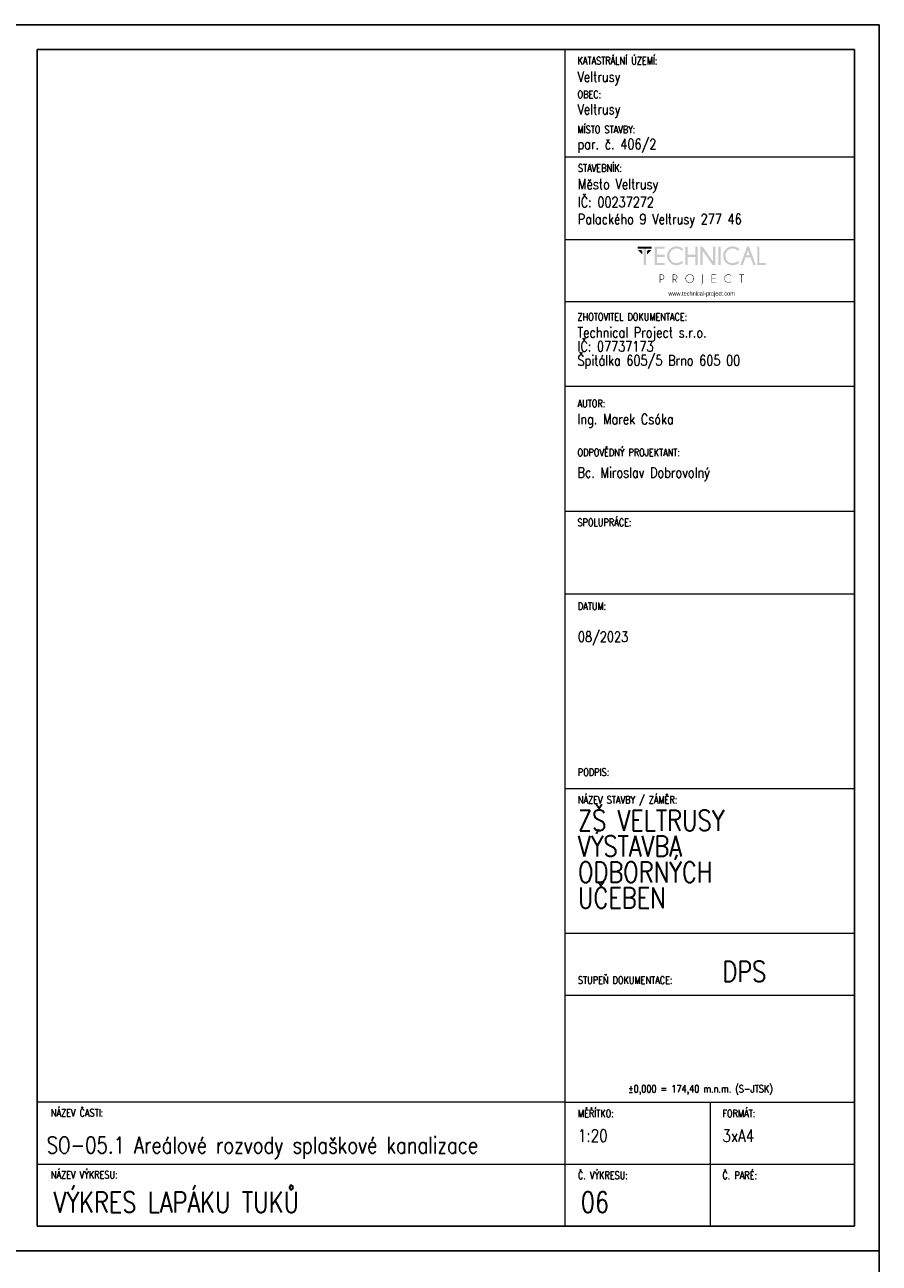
# Model space of a CAD drawing. Header units: millimetres. Extents: x -744 to 2301, y 2052 to 2943.
# Tile 21 of 31: x 1254 to 1461, y 2643 to 2943. Entities that reach past the tile are written whole.
import ezdxf

# ---------------------------------------------------------------- set-up
doc = ezdxf.new("R2010")
doc.units = ezdxf.units.MM
doc.header["$MEASUREMENT"] = 0
doc.layers.add('NETISK', color=7, linetype='Continuous', plot=False)
doc.layers.add('TP_01_Rozpiska', color=7, linetype='Continuous', lineweight=5)
doc.layers.add('Znojmoprojekt - Popisy.Znojmoprojekt', color=7, linetype='Continuous')
doc.styles.add('GENERATED_STYLE_4', font='arial.ttf')
doc.styles.add('ROMANS', font='romans.shx', dxfattribs={"width": 0.8})

# ---------------------------------------------------------------- blocks, each defined once
blk = doc.blocks.new('*U24')
for p, q in [((-210, 291), (-210, 297)), ((-204, 297), (-210, 297)), ((0, 297), (-210, 297)), ((-210, 297), (-210, 0)), ((0, 0), (0, 297)), ((-6, 297), (0, 297)), ((-6, 291), (-204, 291)), ((-204, 291), (-204, 6)), ((-6, 6), (-6, 291)), ((-210, 6), (-210, 0)), ((-204, 6), (-6, 6)), ((-210, 0), (0, 0))]:
    blk.add_line(p, q)
blk = doc.blocks.new('A$C01D51CA2')
at = {"layer": 'TP_01_Rozpiska'}
for points in [[(-45.09, 17.59), (-45.09, 16.91), (-40.45, 16.91), (-40.45, 17.59)], [(-43.15, 17.03), (-43.15, 11.39), (-42.38, 11.39), (-42.38, 17.03)], [(-36.03, 17.59), (-36.03, 16.91), (-38.63, 16.91), (-38.63, 14.83), (-36.03, 14.83), (-36.03, 14.15), (-38.63, 14.15), (-38.63, 12.08), (-36.03, 12.08), (-36.03, 11.39), (-39.4, 11.39), (-39.4, 17.59)], [(-28.26, 14.15), (-28.26, 11.39), (-29.05, 11.39), (-29.05, 17.59), (-28.26, 17.59), (-28.26, 14.83), (-25.73, 14.83), (-25.73, 17.59), (-24.94, 17.59), (-24.94, 11.39), (-25.73, 11.39), (-25.73, 14.15)], [(-23.29, 17.59), (-19.78, 12.64), (-19.78, 17.59), (-19, 17.59), (-19, 11.39), (-19.86, 11.39), (-23.29, 16.22), (-23.29, 11.39), (-24.07, 11.39), (-24.07, 17.59)], [(-18, 17.59), (-18, 11.39), (-17.23, 11.39), (-17.23, 17.59)], [(-4.92, 11.41), (-4.92, 17.59), (-4.14, 17.59), (-4.14, 12.08), (-1.91, 12.08), (-1.91, 11.41)], [(-45.09, 16.5), (-43.58, 14.97), (-43.58, 16.09), (-43.97, 16.5)], [(-40.45, 16.5), (-41.97, 14.97), (-41.97, 16.09), (-41.57, 16.5)], [(-18.85, 8.23), (-18.85, 8.07), (-20.1, 8.07), (-20.1, 6.92), (-18.85, 6.92), (-18.85, 6.76), (-20.1, 6.76), (-20.1, 5.6), (-18.85, 5.6), (-18.85, 5.44), (-20.25, 5.44), (-20.25, 8.23)], [(-10.06, 8.07), (-10.06, 5.44), (-10.22, 5.44), (-10.22, 8.07), (-10.93, 8.07), (-10.93, 8.23), (-9.35, 8.23), (-9.35, 8.07)]]:
    blk.add_hatch(color=256, dxfattribs=at).paths.add_polyline_path(points)
h = blk.add_hatch(color=256, dxfattribs=at)
edge = h.paths.add_edge_path()
edge.add_line((-30.26, 12.76), (-29.72, 12.28))
edge.add_spline(control_points=[(-29.72, 12.28), (-30.41, 11.65), (-31.18, 11.32), (-32.02, 11.32), (-32.02, 11.32), (-32.93, 11.32), (-33.68, 11.64), (-34.31, 12.26), (-34.31, 12.26), (-34.93, 12.89), (-35.23, 13.63), (-35.23, 14.5), (-35.23, 14.5), (-35.23, 15.35), (-34.93, 16.09), (-34.31, 16.72), (-34.31, 16.72), (-33.68, 17.36), (-32.93, 17.67), (-32.02, 17.67), (-32.02, 17.67), (-31.18, 17.67), (-30.41, 17.34), (-29.72, 16.7)], knot_values=[0, 0, 0, 0, 0.041667, 0.041667, 0.041667, 0.041767, 0.083333, 0.083333, 0.083333, 0.083433, 0.125, 0.125, 0.125, 0.1251, 0.166667, 0.166667, 0.166667, 0.166767, 0.208333, 0.208333, 0.208333, 0.208433, 1, 1, 1, 1], degree=3, periodic=0)
edge.add_line((-29.72, 16.7), (-30.26, 16.22))
edge.add_spline(control_points=[(-30.26, 16.22), (-30.82, 16.73), (-31.41, 16.98), (-32.02, 16.98), (-32.02, 16.98), (-32.68, 16.98), (-33.25, 16.73), (-33.73, 16.26), (-33.73, 16.26), (-34.21, 15.78), (-34.45, 15.19), (-34.45, 14.5), (-34.45, 14.5), (-34.45, 13.79), (-34.21, 13.22), (-33.73, 12.72), (-33.73, 12.72), (-33.25, 12.25), (-32.68, 12.02), (-32.02, 12.02), (-32.02, 12.02), (-31.41, 12.02), (-30.82, 12.26), (-30.26, 12.76)], knot_values=[0, 0, 0, 0, 0.041667, 0.041667, 0.041667, 0.041767, 0.083333, 0.083333, 0.083333, 0.083433, 0.125, 0.125, 0.125, 0.1251, 0.166667, 0.166667, 0.166667, 0.166767, 0.208333, 0.208333, 0.208333, 0.208433, 1, 1, 1, 1], degree=3, periodic=0)
h = blk.add_hatch(color=256, dxfattribs=at)
edge = h.paths.add_edge_path()
edge.add_line((-11.41, 12.76), (-10.87, 12.28))
edge.add_spline(control_points=[(-10.87, 12.28), (-11.56, 11.65), (-12.33, 11.32), (-13.17, 11.32), (-13.17, 11.32), (-14.07, 11.32), (-14.83, 11.64), (-15.45, 12.26), (-15.45, 12.26), (-16.08, 12.89), (-16.37, 13.63), (-16.37, 14.5), (-16.37, 14.5), (-16.37, 15.35), (-16.08, 16.09), (-15.45, 16.72), (-15.45, 16.72), (-14.83, 17.36), (-14.07, 17.67), (-13.17, 17.67), (-13.17, 17.67), (-12.33, 17.67), (-11.56, 17.34), (-10.87, 16.7)], knot_values=[0, 0, 0, 0, 0.041667, 0.041667, 0.041667, 0.041767, 0.083333, 0.083333, 0.083333, 0.083433, 0.125, 0.125, 0.125, 0.1251, 0.166667, 0.166667, 0.166667, 0.166767, 0.208333, 0.208333, 0.208333, 0.208433, 1, 1, 1, 1], degree=3, periodic=0)
edge.add_line((-10.87, 16.7), (-11.41, 16.22))
edge.add_spline(control_points=[(-11.41, 16.22), (-11.97, 16.73), (-12.56, 16.98), (-13.17, 16.98), (-13.17, 16.98), (-13.82, 16.98), (-14.4, 16.73), (-14.88, 16.26), (-14.88, 16.26), (-15.35, 15.78), (-15.6, 15.19), (-15.6, 14.5), (-15.6, 14.5), (-15.6, 13.79), (-15.35, 13.22), (-14.88, 12.72), (-14.88, 12.72), (-14.4, 12.25), (-13.82, 12.02), (-13.17, 12.02), (-13.17, 12.02), (-12.56, 12.02), (-11.97, 12.26), (-11.41, 12.76)], knot_values=[0, 0, 0, 0, 0.041667, 0.041667, 0.041667, 0.041767, 0.083333, 0.083333, 0.083333, 0.083433, 0.125, 0.125, 0.125, 0.1251, 0.166667, 0.166667, 0.166667, 0.166767, 0.208333, 0.208333, 0.208333, 0.208433, 1, 1, 1, 1], degree=3, periodic=0)
h = blk.add_hatch(color=256, dxfattribs=at)
h.paths.add_polyline_path([(-7.4, 14.65), (-7.99, 16.29), (-8.6, 14.65)])
h.paths.add_polyline_path([(-7.64, 17.59), (-5.41, 11.41), (-6.21, 11.41), (-7.15, 13.97), (-8.83, 13.97), (-9.78, 11.41), (-10.6, 11.41), (-8.33, 17.59)])
h = blk.add_hatch(color=256, dxfattribs=at)
edge = h.paths.add_edge_path()
edge.add_line((-37.56, 8.07), (-37.56, 6.57))
edge.add_line((-37.56, 6.57), (-37.08, 6.57))
edge.add_spline(control_points=[(-37.08, 6.57), (-36.89, 6.57), (-36.71, 6.64), (-36.56, 6.79), (-36.56, 6.79), (-36.41, 6.94), (-36.34, 7.12), (-36.34, 7.33), (-36.34, 7.33), (-36.34, 7.53), (-36.41, 7.71), (-36.56, 7.86), (-36.56, 7.86), (-36.71, 8), (-36.89, 8.07), (-37.08, 8.07)], knot_values=[0, 0, 0, 0, 0.0625, 0.0625, 0.0625, 0.0626, 0.125, 0.125, 0.125, 0.1251, 0.1875, 0.1875, 0.1875, 0.1876, 1, 1, 1, 1], degree=3, periodic=0)
edge.add_line((-37.08, 8.07), (-37.56, 8.07))
edge = h.paths.add_edge_path()
edge.add_line((-37.56, 6.41), (-37.56, 5.44))
edge.add_line((-37.56, 5.44), (-37.73, 5.44))
edge.add_line((-37.73, 5.44), (-37.73, 8.23))
edge.add_line((-37.73, 8.23), (-36.99, 8.23))
edge.add_spline(control_points=[(-36.99, 8.23), (-36.77, 8.2), (-36.59, 8.12), (-36.44, 7.97), (-36.44, 7.97), (-36.28, 7.79), (-36.18, 7.58), (-36.18, 7.33), (-36.18, 7.33), (-36.18, 7.07), (-36.28, 6.85), (-36.44, 6.67), (-36.44, 6.67), (-36.62, 6.51), (-36.84, 6.41), (-37.08, 6.41)], knot_values=[0, 0, 0, 0, 0.0625, 0.0625, 0.0625, 0.0626, 0.125, 0.125, 0.125, 0.1251, 0.1875, 0.1875, 0.1875, 0.1876, 1, 1, 1, 1], degree=3, periodic=0)
edge.add_line((-37.08, 6.41), (-37.56, 6.41))
h = blk.add_hatch(color=256, dxfattribs=at)
edge = h.paths.add_edge_path()
edge.add_line((-33.17, 8.07), (-33.17, 6.57))
edge.add_line((-33.17, 6.57), (-32.71, 6.57))
edge.add_spline(control_points=[(-32.71, 6.57), (-32.5, 6.57), (-32.32, 6.64), (-32.17, 6.79), (-32.17, 6.79), (-32.02, 6.94), (-31.96, 7.12), (-31.96, 7.33), (-31.96, 7.33), (-31.96, 7.53), (-32.02, 7.71), (-32.17, 7.86), (-32.17, 7.86), (-32.32, 8), (-32.5, 8.07), (-32.71, 8.07)], knot_values=[0, 0, 0, 0, 0.0625, 0.0625, 0.0625, 0.0626, 0.125, 0.125, 0.125, 0.1251, 0.1875, 0.1875, 0.1875, 0.1876, 1, 1, 1, 1], degree=3, periodic=0)
edge.add_line((-32.71, 8.07), (-33.17, 8.07))
edge = h.paths.add_edge_path()
edge.add_line((-32.66, 6.41), (-33.17, 6.41))
edge.add_line((-33.17, 6.41), (-33.17, 5.44))
edge.add_line((-33.17, 5.44), (-33.34, 5.44))
edge.add_line((-33.34, 5.44), (-33.34, 8.23))
edge.add_line((-33.34, 8.23), (-32.61, 8.23))
edge.add_spline(control_points=[(-32.61, 8.23), (-32.4, 8.2), (-32.22, 8.12), (-32.07, 7.97), (-32.07, 7.97), (-31.89, 7.79), (-31.79, 7.58), (-31.79, 7.33), (-31.79, 7.33), (-31.79, 7.07), (-31.89, 6.85), (-32.07, 6.69), (-32.07, 6.69), (-32.19, 6.56), (-32.33, 6.48), (-32.48, 6.44)], knot_values=[0, 0, 0, 0, 0.0625, 0.0625, 0.0625, 0.0626, 0.125, 0.125, 0.125, 0.1251, 0.1875, 0.1875, 0.1875, 0.1876, 1, 1, 1, 1], degree=3, periodic=0)
edge.add_line((-32.48, 6.44), (-31.84, 5.44))
edge.add_line((-31.84, 5.44), (-32.04, 5.44))
edge.add_line((-32.04, 5.44), (-32.66, 6.41))
h = blk.add_hatch(color=256, dxfattribs=at)
edge = h.paths.add_edge_path()
edge.add_spline(control_points=[(-27.62, 8.12), (-27.98, 8.12), (-28.27, 7.99), (-28.52, 7.74), (-28.52, 7.74), (-28.77, 7.49), (-28.9, 7.2), (-28.9, 6.84), (-28.9, 6.84), (-28.9, 6.49), (-28.77, 6.2), (-28.52, 5.95), (-28.52, 5.95), (-28.27, 5.7), (-27.98, 5.57), (-27.62, 5.57), (-27.62, 5.57), (-27.27, 5.57), (-26.98, 5.7), (-26.73, 5.95), (-26.73, 5.95), (-26.47, 6.2), (-26.35, 6.49), (-26.35, 6.84), (-26.35, 6.84), (-26.35, 7.2), (-26.47, 7.49), (-26.73, 7.74), (-26.73, 7.74), (-26.98, 7.99), (-27.27, 8.12), (-27.62, 8.12)], knot_values=[0, 0, 0, 0, 0.03125, 0.03125, 0.03125, 0.03135, 0.0625, 0.0625, 0.0625, 0.0626, 0.09375, 0.09375, 0.09375, 0.09385, 0.125, 0.125, 0.125, 0.1251, 0.15625, 0.15625, 0.15625, 0.15635, 0.1875, 0.1875, 0.1875, 0.1876, 0.21875, 0.21875, 0.21875, 0.21885, 1, 1, 1, 1], degree=3, periodic=0)
edge = h.paths.add_edge_path()
edge.add_spline(control_points=[(-26.61, 7.86), (-26.33, 7.58), (-26.19, 7.23), (-26.19, 6.84), (-26.19, 6.84), (-26.19, 6.44), (-26.33, 6.11), (-26.61, 5.83), (-26.61, 5.83), (-26.89, 5.56), (-27.22, 5.41), (-27.62, 5.41), (-27.62, 5.41), (-28.01, 5.41), (-28.36, 5.56), (-28.64, 5.83), (-28.64, 5.83), (-28.91, 6.11), (-29.05, 6.44), (-29.05, 6.84), (-29.05, 6.84), (-29.05, 7.23), (-28.91, 7.58), (-28.64, 7.86), (-28.64, 7.86), (-28.36, 8.14), (-28.01, 8.28), (-27.62, 8.28), (-27.62, 8.28), (-27.22, 8.28), (-26.89, 8.14), (-26.61, 7.86)], knot_values=[0, 0, 0, 0, 0.03125, 0.03125, 0.03125, 0.03135, 0.0625, 0.0625, 0.0625, 0.0626, 0.09375, 0.09375, 0.09375, 0.09385, 0.125, 0.125, 0.125, 0.1251, 0.15625, 0.15625, 0.15625, 0.15635, 0.1875, 0.1875, 0.1875, 0.1876, 0.21875, 0.21875, 0.21875, 0.21885, 1, 1, 1, 1], degree=3, periodic=0)
h = blk.add_hatch(color=256, dxfattribs=at)
edge = h.paths.add_edge_path()
edge.add_spline(control_points=[(-23.19, 5.39), (-23.19, 5.24), (-23.24, 5.13), (-23.34, 5.05), (-23.34, 5.05), (-23.44, 4.95), (-23.56, 4.9), (-23.69, 4.9)], knot_values=[0, 0, 0, 0, 0.125, 0.125, 0.125, 0.1251, 1, 1, 1, 1], degree=3, periodic=0)
edge.add_line((-23.69, 4.9), (-23.69, 5.05))
edge.add_spline(control_points=[(-23.69, 5.05), (-23.59, 5.05), (-23.52, 5.08), (-23.44, 5.14), (-23.44, 5.14), (-23.39, 5.21), (-23.36, 5.29), (-23.36, 5.41)], knot_values=[0, 0, 0, 0, 0.125, 0.125, 0.125, 0.1251, 1, 1, 1, 1], degree=3, periodic=0)
edge.add_line((-23.36, 5.41), (-23.36, 8.23))
edge.add_line((-23.36, 8.23), (-23.19, 8.23))
edge.add_line((-23.19, 8.23), (-23.19, 5.39))
h = blk.add_hatch(color=256, dxfattribs=at)
edge = h.paths.add_edge_path()
edge.add_line((-13.73, 5.88), (-13.61, 5.79))
edge.add_spline(control_points=[(-13.61, 5.79), (-13.87, 5.54), (-14.2, 5.41), (-14.56, 5.41), (-14.56, 5.41), (-14.96, 5.41), (-15.3, 5.56), (-15.58, 5.83), (-15.58, 5.83), (-15.86, 6.11), (-15.99, 6.44), (-15.99, 6.84), (-15.99, 6.84), (-15.99, 7.23), (-15.86, 7.58), (-15.58, 7.86), (-15.58, 7.86), (-15.3, 8.14), (-14.96, 8.27), (-14.56, 8.27), (-14.56, 8.27), (-14.2, 8.27), (-13.87, 8.15), (-13.61, 7.89)], knot_values=[0, 0, 0, 0, 0.041667, 0.041667, 0.041667, 0.041767, 0.083333, 0.083333, 0.083333, 0.083433, 0.125, 0.125, 0.125, 0.1251, 0.166667, 0.166667, 0.166667, 0.166767, 0.208333, 0.208333, 0.208333, 0.208433, 1, 1, 1, 1], degree=3, periodic=0)
edge.add_line((-13.61, 7.89), (-13.73, 7.79))
edge.add_spline(control_points=[(-13.73, 7.79), (-13.97, 8), (-14.25, 8.1), (-14.56, 8.1), (-14.56, 8.1), (-14.93, 8.1), (-15.22, 7.99), (-15.47, 7.74), (-15.47, 7.74), (-15.72, 7.49), (-15.85, 7.2), (-15.85, 6.84), (-15.85, 6.84), (-15.85, 6.49), (-15.72, 6.2), (-15.47, 5.95), (-15.47, 5.95), (-15.22, 5.7), (-14.93, 5.57), (-14.56, 5.57), (-14.56, 5.57), (-14.25, 5.57), (-13.97, 5.67), (-13.73, 5.88)], knot_values=[0, 0, 0, 0, 0.041667, 0.041667, 0.041667, 0.041767, 0.083333, 0.083333, 0.083333, 0.083433, 0.125, 0.125, 0.125, 0.1251, 0.166667, 0.166667, 0.166667, 0.166767, 0.208333, 0.208333, 0.208333, 0.208433, 1, 1, 1, 1], degree=3, periodic=0)
at = {"layer": 'Znojmoprojekt - Popisy.Znojmoprojekt', "color": 7, "linetype": 'Continuous', "lineweight": 13, "insert": (-23.61, 1.59), "char_height": 1.5, "width": 19.5072, "attachment_point": 5, "style": 'GENERATED_STYLE_4'}
blk.add_mtext('\\A1;{\\fBahnschrift Light|b0|i0|c238|p34;\\W0.75;www.technical-project.com}', dxfattribs=at)

msp = doc.modelspace()

# ---------------------------------------------------------------- linework, layer by layer
at = {"layer": 'TP_01_Rozpiska'}
for p, q in [((1384.88, 2651.81), (1384.88, 2936.81)), ((1384.88, 2910.81), (1454.98, 2910.81)), ((1384.88, 2890.81), (1454.88, 2890.81)), ((1384.88, 2875.74), (1454.88, 2875.74)), ((1384.88, 2855.29), (1454.88, 2855.29)), ((1384.88, 2824.98), (1454.88, 2824.98)), ((1384.88, 2804.98), (1454.88, 2804.98)), ((1384.88, 2757.78), (1454.98, 2757.78)), ((1384.88, 2722.78), (1454.98, 2722.78)), ((1384.88, 2681.81), (1256.98, 2681.81)), ((1256.98, 2651.81), (1256.98, 2681.81)), ((1384.88, 2681.81), (1454.98, 2681.81)), ((1419.98, 2681.81), (1419.98, 2651.81)), ((1256.98, 2666.81), (1454.98, 2666.81))]:
    msp.add_line(p, q, dxfattribs=at)
at = {"layer": 'TP_01_Rozpiska', "color": 7, "linetype": 'Continuous', "lineweight": 13}
msp.add_line((1384.88, 2707.78), (1454.98, 2707.78), dxfattribs=at)

# ---------------------------------------------------------------- block references
at = {"xscale": 0.7200000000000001, "yscale": 0.7200000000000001, "zscale": 0.7200000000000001}
msp.add_blockref('A$C01D51CA2', (1434.95, 2876.4), dxfattribs=at)
at = {"layer": 'NETISK'}
for p in [(1460.98, 2645.81), (1460.98, 2348.81)]:
    msp.add_blockref('*U24', p, dxfattribs=at)

# ---------------------------------------------------------------- texts
at = {"color": 7, "linetype": 'Continuous', "lineweight": 0, "char_height": 1.8, "attachment_point": 1, "style": 'ROMANS'}
for s, insert in [('\\A1;KATASTRÁLNÍ ÚZEMÍ:', (1387.88, 2935)), ('\\A1;OBEC:', (1387.88, 2926.84)), ('\\A1;MÍSTO STAVBY:', (1387.88, 2918.33)), ('\\A1;STAVEBNÍK:', (1387.98, 2909)), ('\\A1;ZHOTOVITEL DOKUMENTACE:', (1387.88, 2872.94)), ('\\A1;AUTOR:', (1387.88, 2851.96)), ('\\A1;ODPOVĚDNÝ PROJEKTANT:', (1387.88, 2840.1)), ('\\A1;SPOLUPRÁCE:', (1387.88, 2823.17)), ('\\A1;DATUM:', (1387.98, 2802.88)), ('\\A1;PODPIS:', (1387.98, 2762.66)), ('\\A1;NÁZEV STAVBY / ZÁMĚR:', (1387.98, 2755.97)), ('\\A1;STUPEŇ DOKUMENTACE:', (1387.98, 2712.3)), ('\\A1;±0,000 = 174,40 m.n.m. (S-JTSK)', (1400.12, 2685.98)), ('\\A1;NÁZEV ČASTI:', (1260.29, 2680.14)), ('\\A1;{\\Fromand|c238;MĚŘÍTKO:}', (1387.98, 2680)), ('\\A1;FORMÁT:', (1422.98, 2680)), ('\\A1;NÁZEV VÝKRESU:', (1260.29, 2665.14)), ('\\A1;{\\Fromand|c238;Č. VÝKRESU:}', (1387.98, 2665)), ('\\A1;{\\Fromand|c238;Č. PARÉ:}', (1422.98, 2665))]:
    msp.add_mtext(s, dxfattribs=dict(at, insert=insert))
at = {"color": 7, "linetype": 'Continuous', "lineweight": 25, "style": 'ROMANS'}
for s, insert, char_height, attachment_point in [('\\A1;Veltrusy', (1387.88, 2928.12), 2.5, 7), ('\\A1;Veltrusy', (1387.88, 2920.26), 2.5, 7), ('\\A1;par. č. 406/2', (1387.88, 2911.81), 2.5, 7), ('\\A1;Město Veltrusy', (1387.98, 2902.12), 2.5, 7), ('\\A1;IČ: 00237272', (1387.98, 2898.6), 2.5, 7), ('\\A1;Palackého 9 Veltrusy 277 46', (1387.98, 2893.65), 2.5, 7), ('\\A1;Ing. Marek Csóka', (1387.88, 2848.54), 2.5, 1), ('\\A1;08/2023', (1387.98, 2795.8), 2.5, 1), ('\\A1;DPS', (1422.98, 2715.96), 5, 1), ('\\A1;SO-05.1 Areálové rozvody splaškové kanalizace', (1259.3, 2673.42), 4, 1), ('\\A1;1:20', (1387.98, 2675.21), 3, 1), ('\\A1;3xA4', (1422.98, 2675.19), 3, 1), ('\\A1;VÝKRES LAPÁKU TUKŮ', (1260.96, 2660.08), 5, 1), ('\\A1;06', (1388.68, 2660.08), 5, 1)]:
    msp.add_mtext(s, dxfattribs=dict(at, insert=insert, char_height=char_height, attachment_point=attachment_point))
at = {"color": 7, "linetype": 'Continuous', "lineweight": 25, "char_height": 2.5, "attachment_point": 1, "style": 'ROMANS'}
for s, insert, line_spacing_factor in [('\\A1;Technical Project s.r.o.\\PIČ: 07737173\\PŠpitálka 605/5 Brno 605 00', (1387.88, 2869.52), 0.811616), ('\\A1;Bc. Miroslav Dobrovolný', (1387.88, 2835.59), 0.783211)]:
    msp.add_mtext(s, dxfattribs=dict(at, insert=insert, line_spacing_factor=line_spacing_factor))
at = {"color": 7, "linetype": 'Continuous', "lineweight": 25, "insert": (1387.98, 2752.57), "char_height": 5, "width": 48.0061, "attachment_point": 1, "line_spacing_factor": 0.75, "style": 'ROMANS'}
msp.add_mtext('\\A1;ZŠ VELTRUSY  VÝSTAVBA \\PODBORNÝCH \\PUČEBEN', dxfattribs=at)

doc.saveas('drawing.dxf')
